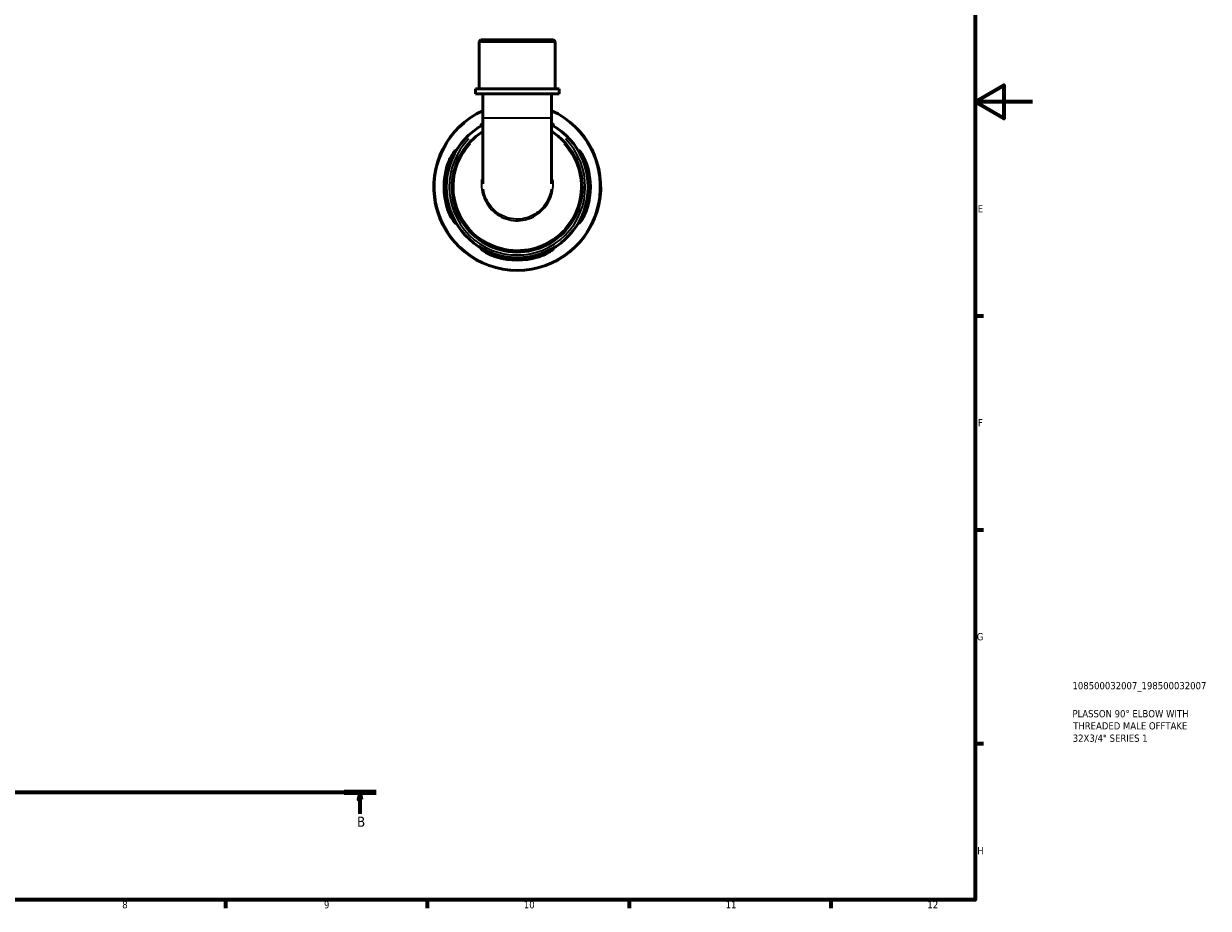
# Model space of a CAD drawing. Header units: millimetres. Extents: x 0 to 902, y 0 to 853.
# Tile 5 of 6: x 491 to 902, y 17 to 324. Entities that reach past the tile are written whole.
import ezdxf

# ---------------------------------------------------------------- set-up
doc = ezdxf.new("R2010")
doc.units = ezdxf.units.MM
doc.linetypes.add('CHAIN', pattern=[0.7087, 0.4724, -0.0591, 0.1181, -0.0591])
for name, color, linetype, lineweight in [('Border (ISO)', 7, 'Continuous', 70), ('Section Line (ISO)', 7, 'CHAIN', 70), ('Title (ISO)', 7, 'Continuous', 50), ('Visible (ISO)', 7, 'Continuous', 50), ('Visible Narrow (ISO)', 7, 'Continuous', 35)]:
    doc.layers.add(name, color=color, linetype=linetype, lineweight=lineweight)
doc.styles.add('Label Text (ISO)', font='tahoma.ttf')
doc.styles.add('Note Text (ISO)', font='tahoma.ttf')

# ---------------------------------------------------------------- blocks, each defined once
blk = doc.blocks.new('Borders Default Border')
at = {"layer": 'Border (ISO)'}
for p, q in [((821, 222.75), (823.9, 222.75)), ((821, 148.5), (823.9, 148.5)), ((821, 74.25), (823.9, 74.25)), ((560.67, 20), (560.67, 17.1)), ((630.75, 20), (630.75, 17.1)), ((700.83, 20), (700.83, 17.1)), ((770.92, 20), (770.92, 17.1))]:
    blk.add_line(p, q, dxfattribs=at)
at = {"layer": 'Border (ISO)', "flags": 128}
for points in [[(20, 20), (20, 574), (821, 574), (821, 20), (20, 20)], [(841, 297), (821, 297), (831, 302.77), (831, 291.23), (821, 297)]]:
    blk.add_lwpolyline(points, dxfattribs=at)
at = {"layer": 'Border (ISO)', "color": 232, "true_color": 0xca0064, "char_height": 2.5, "attachment_point": 7, "style": 'Note Text (ISO)'}
for s, insert in [('E', (821.94, 258.63)), ('F', (822, 184.38)), ('G', (821.61, 110.08)), ('H', (821.74, 35.88)), ('8', (524.81, 17.04)), ('9', (594.88, 17.05)), ('10', (664.29, 17.05)), ('11', (734.37, 17.1)), ('12', (804.46, 17.1))]:
    blk.add_mtext(s, dxfattribs=dict(at, insert=insert))
blk = doc.blocks.new('Title Blocks ISO')
at = {"layer": 'Title (ISO)', "color": 232, "true_color": 0xca0064, "style": 'Note Text (ISO)'}
for tag, p in [('PART_NUMBER_001', (33.84, 73.13)), ('DESCRIPTION_001', (33.84, 63.4)), ('DESCRIPTION_002', (34.09, 59.18)), ('DESCRIPTION_003', (33.93, 54.9))]:
    blk.add_attdef(tag, p, '', height=2.5, dxfattribs=at)
blk = doc.blocks.new('2dTransSection0')
at = {"layer": 'Section Line (ISO)', "linetype": 'CHAIN'}
blk.add_line((266.87, 57.4), (612.99, 57.4), dxfattribs=at)
at = {"layer": 'Section Line (ISO)', "linetype": 'Continuous', "lineweight": 140}
for p, q in [((266.87, 57.4), (278.01, 57.4)), ((601.84, 57.4), (612.99, 57.4))]:
    blk.add_line(p, q, dxfattribs=at)
at = {"layer": 'Section Line (ISO)', "linetype": 'Continuous'}
for p, q in [((272.44, 57.4), (271.94, 54.9)), ((271.94, 54.9), (272.94, 54.9)), ((272.44, 54.9), (272.44, 57.4)), ((272.94, 54.9), (272.44, 57.4)), ((272.44, 49.91), (272.44, 54.9)), ((607.42, 57.4), (606.92, 54.9)), ((606.92, 54.9), (607.92, 54.9)), ((607.42, 54.9), (607.42, 57.4)), ((607.92, 54.9), (607.42, 57.4)), ((607.42, 49.91), (607.42, 54.9))]:
    blk.add_line(p, q, dxfattribs=at)
at = {"layer": 'Section Line (ISO)', "linetype": 'Continuous', "flags": 128}
for points in [[(272.94, 54.9), (272.44, 57.4), (271.94, 54.9), (272.94, 54.9)], [(607.92, 54.9), (607.42, 57.4), (606.92, 54.9), (607.92, 54.9)]]:
    blk.add_lwpolyline(points, dxfattribs=at)
at = {"layer": 'Section Line (ISO)'}
for points in [[(272.94, 54.9), (272.44, 57.4), (271.94, 54.9), (272.94, 54.9)], [(607.92, 54.9), (607.42, 57.4), (606.92, 54.9), (607.92, 54.9)]]:
    blk.add_solid(points, dxfattribs=at)
at = {"layer": 'Section Line (ISO)', "char_height": 3.5, "attachment_point": 7, "style": 'Label Text (ISO)'}
for insert in [(271.37, 45.4), (606.35, 45.4)]:
    blk.add_mtext('B', dxfattribs=dict(at, insert=insert))

msp = doc.modelspace()

# ---------------------------------------------------------------- linework, layer by layer
at = {"layer": 'Visible (ISO)'}
for p, q in [((649.359, 318.491), (648.779, 317.911)), ((675.22, 317.911), (648.779, 317.911)), ((648.779, 301.491), (648.779, 317.911)), ((649.359, 318.491), (674.64, 318.491)), ((674.64, 318.491), (675.22, 317.911)), ((675.22, 301.491), (675.22, 317.911)), ((676.542, 301.491), (647.457, 301.491)), ((647.457, 299.791), (647.457, 301.491)), ((676.542, 299.791), (676.542, 301.491)), ((676.542, 299.791), (647.457, 299.791)), ((650.101, 299.791), (650.101, 291.426)), ((673.898, 299.791), (673.898, 291.426)), ((650.101, 291.426), (650.101, 268.603)), ((673.898, 268.603), (673.898, 291.426))]:
    msp.add_line(p, q, dxfattribs=at)
for radius, start, end in [(29, 114.22314, 65.77686), (24.65, 118.86161, 61.13839), (25.402, 163.91015, 196.08985), (24.653, 163.40737, 196.59263), (24.653, 343.40737, 16.59263), (25.402, 343.91015, 16.08985), (24.653, 253.40737, 286.59263), (25.402, 253.91015, 286.08985)]:
    msp.add_arc((661.999, 267.491), radius, start, end, dxfattribs=at)
for points, knots in [([(650.101, 289.155), (649.967, 289.092), (649.849, 289.037), (649.549, 288.905), (649.423, 288.864), (649.333, 288.89), (649.37, 288.957), (649.607, 289.196), (649.818, 289.373), (650.101, 289.579)], [-1.33522051, -1.33522051, -1.33522051, -1.33522051, -1.25194483, -1.25194483, -1.08556473, -1.08556473, -0.91912248, -0.91912248, -0.73731852, -0.73731852, -0.73731852, -0.73731852]), ([(673.898, 289.579), (674.081, 289.445), (674.235, 289.323), (674.532, 289.066), (674.63, 288.957), (674.646, 288.86), (674.577, 288.865), (674.307, 288.964), (674.126, 289.047), (673.898, 289.155)], [-1.34315989, -1.34315989, -1.34315989, -1.34315989, -1.22502254, -1.22502254, -1.04910356, -1.04910356, -0.88710827, -0.88710827, -0.74487733, -0.74487733, -0.74487733, -0.74487733]), ([(650.102, 286.726), (648.966, 286.024), (647.891, 285.223), (644.254, 281.961), (642.182, 278.96), (639.484, 271.983), (639.045, 267.944), (640.182, 260.536), (641.57, 257.147), (645.876, 251.177), (648.888, 248.672), (655.693, 245.45), (659.467, 244.706), (666.795, 245.093), (670.346, 246.161), (676.723, 249.906), (679.496, 252.662), (683.207, 258.895), (684.282, 262.282), (684.84, 269.442), (684.196, 273.219), (681.462, 279.415), (679.657, 281.955), (676.34, 285.047), (675.156, 285.948), (673.897, 286.727)], [-7.3000745, -7.3000745, -7.3000745, -7.3000745, -7.1229394, -7.1229394, -6.6521626, -6.6521626, -6.1308418, -6.1308418, -5.6582453, -5.6582453, -5.1545667, -5.1545667, -4.6595419, -4.6595419, -4.1813549, -4.1813549, -3.6786306, -3.6786306, -3.2193859, -3.2193859, -2.7261291, -2.7261291, -2.3211278, -2.3211278, -2.1247234, -2.1247234, -2.1247234, -2.1247234]), ([(637.592, 274.531), (637.66, 274.766), (637.733, 274.999), (638.019, 275.849), (638.26, 276.442), (638.835, 277.672), (639.177, 278.281), (639.792, 279.243), (640.067, 279.611), (640.424, 280.024), (640.534, 280.122), (640.631, 280.138), (640.626, 280.069), (640.511, 279.757), (640.385, 279.493), (640.02, 278.732), (639.764, 278.202), (639.222, 276.96), (638.935, 276.24), (638.569, 275.168), (638.468, 274.85), (638.373, 274.531)], [-1.976537, -1.976537, -1.976537, -1.976537, -1.9030487, -1.9030487, -1.7054356, -1.7054356, -1.457634, -1.457634, -1.2250225, -1.2250225, -1.0491036, -1.0491036, -0.8871083, -0.8871083, -0.6981528, -0.6981528, -0.4672574, -0.4672574, -0.2235738, -0.2235738, -0.1232095, -0.1232095, -0.1232095, -0.1232095]), ([(685.626, 274.531), (685.563, 274.741), (685.498, 274.951), (685.219, 275.805), (684.985, 276.43), (684.488, 277.641), (684.224, 278.215), (683.787, 279.134), (683.61, 279.492), (683.413, 279.941), (683.371, 280.067), (683.397, 280.158), (683.465, 280.121), (683.722, 279.865), (683.935, 279.607), (684.484, 278.829), (684.837, 278.264), (685.496, 276.996), (685.805, 276.304), (686.193, 275.227), (686.305, 274.881), (686.406, 274.531)], [-1.9566469, -1.9566469, -1.9566469, -1.9566469, -1.8907363, -1.8907363, -1.685466, -1.685466, -1.4592397, -1.4592397, -1.2519448, -1.2519448, -1.0855647, -1.0855647, -0.9191225, -0.9191225, -0.710223, -0.710223, -0.4527267, -0.4527267, -0.2140161, -0.2140161, -0.1042525, -0.1042525, -0.1042525, -0.1042525]), ([(638.373, 260.451), (638.435, 260.241), (638.501, 260.032), (638.78, 259.177), (639.013, 258.553), (639.51, 257.342), (639.774, 256.768), (640.211, 255.849), (640.388, 255.491), (640.585, 255.041), (640.627, 254.915), (640.601, 254.825), (640.534, 254.862), (640.276, 255.117), (640.064, 255.375), (639.514, 256.153), (639.162, 256.719), (638.502, 257.987), (638.194, 258.678), (637.806, 259.755), (637.693, 260.102), (637.592, 260.451)], [-1.9566469, -1.9566469, -1.9566469, -1.9566469, -1.8907363, -1.8907363, -1.685466, -1.685466, -1.4592397, -1.4592397, -1.2519448, -1.2519448, -1.0855647, -1.0855647, -0.9191225, -0.9191225, -0.710223, -0.710223, -0.4527267, -0.4527267, -0.2140161, -0.2140161, -0.1042525, -0.1042525, -0.1042525, -0.1042525]), ([(686.406, 260.451), (686.338, 260.217), (686.266, 259.984), (685.979, 259.133), (685.739, 258.54), (685.164, 257.31), (684.821, 256.702), (684.206, 255.74), (683.931, 255.371), (683.574, 254.959), (683.465, 254.86), (683.368, 254.844), (683.372, 254.913), (683.488, 255.225), (683.613, 255.49), (683.979, 256.251), (684.234, 256.781), (684.777, 258.023), (685.063, 258.743), (685.429, 259.815), (685.53, 260.132), (685.626, 260.451)], [-1.976537, -1.976537, -1.976537, -1.976537, -1.9030487, -1.9030487, -1.7054356, -1.7054356, -1.457634, -1.457634, -1.2250225, -1.2250225, -1.0491036, -1.0491036, -0.8871083, -0.8871083, -0.6981528, -0.6981528, -0.4672574, -0.4672574, -0.2235738, -0.2235738, -0.1232095, -0.1232095, -0.1232095, -0.1232095]), ([(654.959, 243.084), (654.725, 243.152), (654.492, 243.225), (653.641, 243.511), (653.048, 243.752), (651.818, 244.327), (651.21, 244.67), (650.248, 245.284), (649.879, 245.559), (649.467, 245.916), (649.368, 246.026), (649.352, 246.123), (649.421, 246.118), (649.733, 246.003), (649.998, 245.877), (650.759, 245.512), (651.289, 245.256), (652.531, 244.714), (653.251, 244.427), (654.323, 244.062), (654.64, 243.96), (654.959, 243.865)], [-1.976537, -1.976537, -1.976537, -1.976537, -1.9030487, -1.9030487, -1.7054356, -1.7054356, -1.457634, -1.457634, -1.2250225, -1.2250225, -1.0491036, -1.0491036, -0.8871083, -0.8871083, -0.6981528, -0.6981528, -0.4672574, -0.4672574, -0.2235738, -0.2235738, -0.1232095, -0.1232095, -0.1232095, -0.1232095]), ([(669.039, 243.865), (669.249, 243.928), (669.458, 243.993), (670.313, 244.272), (670.938, 244.505), (672.148, 245.002), (672.722, 245.266), (673.642, 245.703), (674, 245.88), (674.449, 246.077), (674.575, 246.119), (674.666, 246.093), (674.629, 246.026), (674.373, 245.768), (674.115, 245.556), (673.337, 245.006), (672.772, 244.654), (671.503, 243.994), (670.812, 243.686), (669.735, 243.298), (669.389, 243.185), (669.039, 243.084)], [-1.9566469, -1.9566469, -1.9566469, -1.9566469, -1.8907363, -1.8907363, -1.685466, -1.685466, -1.4592397, -1.4592397, -1.2519448, -1.2519448, -1.0855647, -1.0855647, -0.9191225, -0.9191225, -0.710223, -0.710223, -0.4527267, -0.4527267, -0.2140161, -0.2140161, -0.1042525, -0.1042525, -0.1042525, -0.1042525])]:
    msp.add_open_spline(points, degree=3, knots=knots, dxfattribs=at)
at = {"layer": 'Visible Narrow (ISO)'}
for p, q in [((650.247, 291.426), (673.751, 291.426)), ((637.631, 274.531), (638.334, 274.531)), ((685.665, 274.531), (686.367, 274.531)), ((638.334, 260.451), (637.631, 260.451)), ((686.367, 260.451), (685.665, 260.451)), ((654.959, 243.123), (654.959, 243.826)), ((669.039, 243.826), (669.039, 243.123))]:
    msp.add_line(p, q, dxfattribs=at)
for radius, start, end in [(28.75, 130.00263, 49.99737), (23.635, 135.20417, 44.79583)]:
    msp.add_arc((661.999, 267.491), radius, start, end, dxfattribs=at)
for points, knots in [([(678.239, 282.478), (679.882, 280.687), (681.228, 278.626), (683.661, 273.078), (684.282, 269.392), (683.727, 262.41), (682.674, 259.109), (679.052, 253.037), (676.348, 250.354), (670.132, 246.706), (666.672, 245.667), (659.532, 245.29), (655.855, 246.014), (649.223, 249.152), (646.287, 251.591), (642.084, 257.407), (640.728, 260.708), (639.608, 267.931), (640.029, 271.872), (642.398, 278.039), (643.886, 280.434), (645.76, 282.478)], [2.3962432, 2.3962432, 2.3962432, 2.3962432, 2.7261291, 2.7261291, 3.2193859, 3.2193859, 3.6786306, 3.6786306, 4.1813549, 4.1813549, 4.6595419, 4.6595419, 5.1545667, 5.1545667, 5.6582453, 5.6582453, 6.1308418, 6.1308418, 6.6521626, 6.6521626, 7.028555, 7.028555, 7.028555, 7.028555]), ([(649.637, 270.091), (649.538, 269.215), (649.522, 268.329), (649.788, 265.102), (650.615, 262.805), (653.341, 259.023), (655.216, 257.532), (659.424, 255.802), (661.735, 255.534), (666.043, 256.231), (668.043, 257.127), (671.471, 259.885), (672.84, 261.81), (674.352, 265.901), (674.594, 268.024), (674.363, 270.092)], [-1.6697413, -1.6697413, -1.6697413, -1.6697413, -1.4634156, -1.4634156, -0.9123481, -0.9123481, -0.3723712, -0.3723712, 0.1528903, 0.1528903, 0.6494493, 0.6494493, 1.1829897, 1.1829897, 1.6697236, 1.6697236, 1.6697236, 1.6697236]), ([(673.756, 266.697), (673.628, 265.827), (673.412, 264.972), (672.35, 262.1), (671.042, 260.259), (667.768, 257.622), (665.859, 256.766), (661.747, 256.1), (659.541, 256.357), (655.524, 258.01), (653.734, 259.435), (651.286, 262.833), (650.534, 264.729), (650.241, 266.697)], [-1.3972901, -1.3972901, -1.3972901, -1.3972901, -1.1829897, -1.1829897, -0.6494493, -0.6494493, -0.1528903, -0.1528903, 0.3723712, 0.3723712, 0.9123481, 0.9123481, 1.3972997, 1.3972997, 1.3972997, 1.3972997])]:
    msp.add_open_spline(points, degree=3, knots=knots, dxfattribs=at)

# ---------------------------------------------------------------- block references
msp.add_blockref('Borders Default Border', (0, 0))
msp.add_blockref('Title Blocks ISO', (821, 20)).add_auto_attribs({'PART_NUMBER_001': '108500032007_198500032007', 'DESCRIPTION_001': 'PLASSON 90° ELBOW WITH', 'DESCRIPTION_002': 'THREADED MALE OFFTAKE', 'DESCRIPTION_003': '32X3/4" SERIES 1'})
at = {"layer": 'Section Line (ISO)'}
msp.add_blockref('2dTransSection0', (0, 0), dxfattribs=at)

doc.saveas('drawing.dxf')
